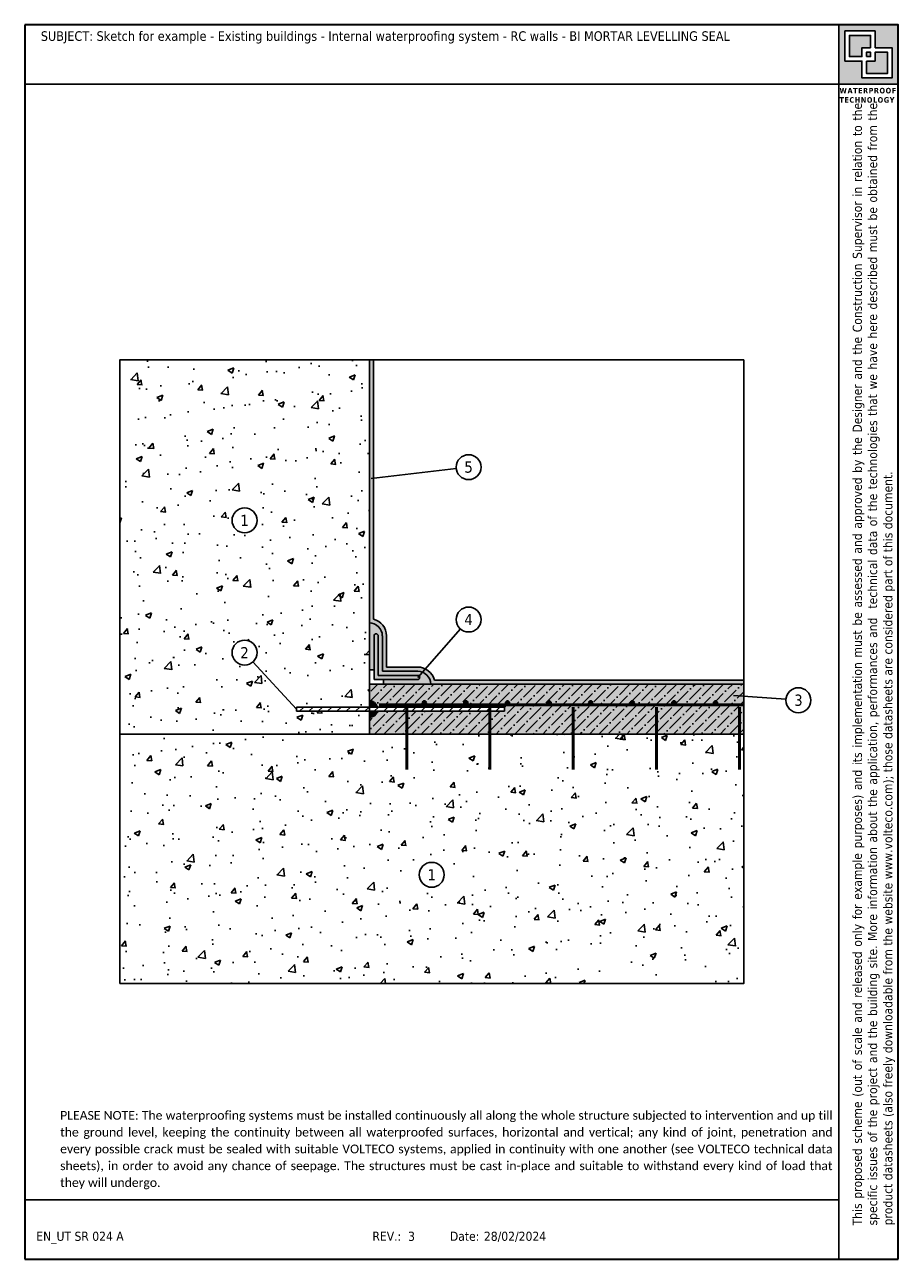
# Model space of a CAD drawing. Header units: millimetres. Extents: x 7393.7 to 7414.7, y 2534.5 to 2564.2.
import ezdxf
from ezdxf.enums import TextEntityAlignment as Align

# ---------------------------------------------------------------- set-up
doc = ezdxf.new("R2010")
doc.units = ezdxf.units.MM
doc.linetypes.add('CONTINUA', pattern=[0])
doc.layers.add('0.4', color=7, linetype='CONTINUA', lineweight=30)
doc.layers.add('contorno', color=6, linetype='Continuous', plot=False)
doc.layers.add('nascosto', color=7, linetype='Continuous', lineweight=25, plot=False)
doc.styles.add('tahoma', font='tahoma.ttf', dxfattribs={"height": 0.3})

msp = doc.modelspace()

# ---------------------------------------------------------------- hatches: boundary and pattern name
h = msp.add_hatch()
h.set_pattern_fill('AR-CONC', color=256, scale=0.008)
h.set_pattern_definition([(50, (4446.2032, 1718.873), (1.45747735, -0.1275127), [0.1524, -1.6764]), (355, (4446.2032, 1718.873), (-0.2819474, 1.52845476), [0.12192, -1.3411247]), (100.451445, (4446.3247, 1718.8623), (1.17553, 1.400942), [0.1295201, -1.42472196]), (46.1842, (4446.2032, 1719.2794), (2.1686323, -0.3363386), [0.2286, -2.5146]), (96.63556, (4446.384, 1719.2513), (1.899233, 1.979409), [0.1942802, -2.1370849]), (351.18415, (4446.2032, 1719.2794), (1.899233, 1.979409), [0.1828797, -2.0116779]), (21, (4446.4064, 1719.1778), (1.21291513, -0.8181216), [0.1524, -1.6764]), (326, (4446.4064, 1719.1778), (0.4944162, 1.4735037), [0.12192, -1.34112]), (71.451445, (4446.5075, 1719.1096), (1.70733135, 0.65538215), [0.1295201, -1.4247195]), (37.5, (4446.2032, 1718.87296), (0.02470883, 0.67644031), [0, -1.324864, 0, -1.36144, 0, -1.3462]), (7.5, (4446.2032, 1718.873), (0.5345573, 0.8014446), [0, -0.776224, 0, -1.294384, 0, -0.51308]), (327.5, (4445.75007, 1718.87296), (1.08472476, -0.04582995), [0, -0.508, 0, -1.58496, 0, -2.10312]), (317.5, (4445.5469, 1718.873), (1.18503345, 0.20341193), [0, -0.6604, 0, -1.052576, 0, -1.49352])])
h.paths.add_polyline_path([(7401.966, 2556.115), (7395.966, 2556.115), (7395.966, 2547.115), (7401.966, 2547.115), (7401.966, 2547.666), (7400.216, 2547.666), (7400.216, 2547.716), (7399.169, 2548.854, -0.653107), (7398.666, 2549.075, -1), (7399.266, 2549.075, -0.209843), (7399.169, 2548.854), (7400.216, 2547.716), (7400.216, 2547.766), (7401.966, 2547.766)])
h.paths.add_polyline_path([(7398.666, 2552.255, -1), (7399.266, 2552.255, -1)], flags=16)
h.paths.add_polyline_path([(7410.966, 2547.115), (7401.966, 2547.115), (7395.966, 2547.115), (7395.966, 2541.115), (7410.966, 2541.115)])
h.paths.add_polyline_path([(7403.766, 2543.73, -1), (7403.166, 2543.73, -1)], flags=16)
h.paths.add_polyline_path([(7398.797, 2552.052), (7399.135, 2552.052), (7399.135, 2552.458), (7398.797, 2552.458)], flags=8)
h.paths.add_polyline_path([(7403.297, 2543.527), (7403.635, 2543.527), (7403.635, 2543.933), (7403.297, 2543.933)], flags=8)
h = msp.add_hatch(color=146)
h.dxf.hatch_style = 1
h.paths.add_polyline_path([(7402.066, 2556.115), (7401.966, 2556.115), (7401.966, 2549.79, -0.414051), (7402.279, 2549.478), (7402.279, 2548.628), (7403.129, 2548.628, -0.092905), (7403.242, 2548.606), (7403.311, 2548.685, 0.114956), (7403.129, 2548.728), (7402.379, 2548.728), (7402.379, 2549.478, 0.344027), (7402.066, 2549.878)])
h.paths.add_polyline_path([(7410.966, 2548.415), (7403.529, 2548.415, 0.220605), (7403.311, 2548.685), (7403.242, 2548.606, -0.309548), (7403.441, 2548.315), (7410.966, 2548.315)])
h = msp.add_hatch(color=8)
h.dxf.hatch_style = 1
h.paths.add_polyline_path([(7401.966, 2549.79), (7401.966, 2548.658), (7402.079, 2548.658), (7402.079, 2549.478, -1), (7402.179, 2549.478), (7402.179, 2548.528), (7403.129, 2548.528, -0.18226), (7403.162, 2548.515), (7403.242, 2548.606, 0.092905), (7403.129, 2548.628), (7402.279, 2548.628), (7402.279, 2549.478, 0.414051)])
h = msp.add_hatch(color=40)
h.dxf.hatch_style = 1
h.paths.add_polyline_path([(7402.179, 2549.478, 1), (7402.079, 2549.478), (7402.079, 2548.428), (7403.129, 2548.428, 1), (7403.129, 2548.528), (7402.179, 2548.528)])
h = msp.add_hatch(color=8)
h.dxf.hatch_style = 1
h.paths.add_polyline_path([(7403.242, 2548.606), (7403.162, 2548.515, -0.691675), (7403.129, 2548.428), (7402.309, 2548.428), (7402.309, 2548.315), (7403.441, 2548.315, 0.309548)])
h = msp.add_hatch(color=253)
h.dxf.hatch_style = 1
h.paths.add_polyline_path([(7410.966, 2548.315), (7401.966, 2548.315), (7401.966, 2547.916, -0.341999), (7402.16, 2547.766), (7405.216, 2547.766), (7405.216, 2547.666), (7404.866, 2547.666), (7404.866, 2547.115), (7410.966, 2547.115), (7410.966, 2547.816), (7403.287, 2547.816, -0.414214), (7403.237, 2547.866, -1), (7403.337, 2547.866, -0.414214), (7403.287, 2547.816), (7404.287, 2547.816, -0.414214), (7404.237, 2547.866, -1), (7404.337, 2547.866, -0.414214), (7404.287, 2547.816), (7405.287, 2547.816, -0.414214), (7405.237, 2547.866, -1), (7405.337, 2547.866, -0.414214), (7405.287, 2547.816), (7406.287, 2547.816, -0.414214), (7406.237, 2547.866, -1), (7406.337, 2547.866, -0.414214), (7406.287, 2547.816), (7407.287, 2547.816, -0.414214), (7407.237, 2547.866, -1), (7407.337, 2547.866, -0.414214), (7407.287, 2547.816), (7408.287, 2547.816, -0.414214), (7408.237, 2547.866, -1), (7408.337, 2547.866, -0.414214), (7408.287, 2547.816), (7409.287, 2547.816, -0.414214), (7409.237, 2547.866, -1), (7409.337, 2547.866, -0.414214), (7409.287, 2547.816), (7410.287, 2547.816, -0.414214), (7410.237, 2547.866, -1), (7410.337, 2547.866, -0.414214), (7410.287, 2547.816), (7410.966, 2547.816)])
h.paths.add_polyline_path([(7402.866, 2547.666), (7402.16, 2547.666, -0.341999), (7401.966, 2547.516), (7401.966, 2547.115), (7402.866, 2547.115)], flags=17)
h.paths.add_polyline_path([(7404.866, 2547.666), (7402.866, 2547.666), (7402.866, 2547.115), (7404.866, 2547.115)], flags=17)
h = msp.add_hatch()
h.set_pattern_fill('ANSI36', color=256, scale=0.05)
h.set_pattern_definition([(45, (4446.2032, 1718.87296), (0.084189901, 0.308696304), [0.396875, -0.079375, 0, -0.079375])])
h.paths.add_polyline_path([(7410.966, 2548.315), (7401.966, 2548.315), (7401.966, 2547.916, -0.341999), (7402.16, 2547.766), (7405.216, 2547.766), (7405.216, 2547.666), (7404.866, 2547.666), (7404.866, 2547.115), (7410.966, 2547.115), (7410.966, 2547.816), (7403.287, 2547.816, -0.414214), (7403.237, 2547.866, -1), (7403.337, 2547.866, -0.414214), (7403.287, 2547.816), (7404.287, 2547.816, -0.414214), (7404.237, 2547.866, -1), (7404.337, 2547.866, -0.414214), (7404.287, 2547.816), (7405.287, 2547.816, -0.414214), (7405.237, 2547.866, -1), (7405.337, 2547.866, -0.414214), (7405.287, 2547.816), (7406.287, 2547.816, -0.414214), (7406.237, 2547.866, -1), (7406.337, 2547.866, -0.414214), (7406.287, 2547.816), (7407.287, 2547.816, -0.414214), (7407.237, 2547.866, -1), (7407.337, 2547.866, -0.414214), (7407.287, 2547.816), (7408.287, 2547.816, -0.414214), (7408.237, 2547.866, -1), (7408.337, 2547.866, -0.414214), (7408.287, 2547.816), (7409.287, 2547.816, -0.414214), (7409.237, 2547.866, -1), (7409.337, 2547.866, -0.414214), (7409.287, 2547.816), (7410.287, 2547.816, -0.414214), (7410.237, 2547.866, -1), (7410.337, 2547.866, -0.414214), (7410.287, 2547.816), (7410.966, 2547.816)])
h.paths.add_polyline_path([(7404.866, 2547.666), (7402.866, 2547.666), (7402.866, 2547.115), (7404.866, 2547.115)], flags=17)
h.paths.add_polyline_path([(7402.866, 2547.666), (7402.16, 2547.666, -0.341999), (7401.966, 2547.516), (7401.966, 2547.115), (7402.866, 2547.115)], flags=17)
h = msp.add_hatch()
h.set_pattern_fill('ANSI31', color=256, scale=0.05)
h.set_pattern_definition([(45, (5096.14217, 1375.70401), (-0.1122532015, 0.1122532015), [])])
h.paths.add_polyline_path([(7405.216, 2547.766), (7400.216, 2547.766), (7400.216, 2547.666), (7405.216, 2547.666)])
at = {"true_color": 0xf8991e}
h = msp.add_hatch(color=30, dxfattribs=at)
h.dxf.hatch_style = 1
h.paths.add_polyline_path([(7401.966, 2547.916), (7401.966, 2547.766), (7402.16, 2547.766, 0.341999)])
h = msp.add_hatch(color=30, dxfattribs=at)
h.dxf.hatch_style = 1
h.paths.add_polyline_path([(7402.16, 2547.666), (7401.966, 2547.666), (7401.966, 2547.516, 0.341999)])
h = msp.add_hatch(color=256)
h.dxf.hatch_style = 1
h.paths.add_polyline_path([(7403.237, 2547.866, 1), (7403.337, 2547.866, 1)])
h = msp.add_hatch(color=256)
h.dxf.hatch_style = 1
h.paths.add_polyline_path([(7404.237, 2547.866, 1), (7404.337, 2547.866, 1)])
h = msp.add_hatch(color=256)
h.dxf.hatch_style = 1
h.paths.add_polyline_path([(7404.237, 2547.866, 1), (7404.337, 2547.866, 1)])
h = msp.add_hatch(color=256)
h.dxf.hatch_style = 1
h.paths.add_polyline_path([(7405.237, 2547.866, 1), (7405.337, 2547.866, 1)])
h = msp.add_hatch(color=256)
h.dxf.hatch_style = 1
h.paths.add_polyline_path([(7406.237, 2547.866, 1), (7406.337, 2547.866, 1)])
h = msp.add_hatch(color=256)
h.dxf.hatch_style = 1
h.paths.add_polyline_path([(7407.237, 2547.866, 1), (7407.337, 2547.866, 1)])
h = msp.add_hatch(color=256)
h.dxf.hatch_style = 1
h.paths.add_polyline_path([(7408.237, 2547.866, 1), (7408.337, 2547.866, 1)])
h = msp.add_hatch(color=256)
h.dxf.hatch_style = 1
h.paths.add_polyline_path([(7409.237, 2547.866, 1), (7409.337, 2547.866, 1)])
h = msp.add_hatch(color=256)
h.dxf.hatch_style = 1
h.paths.add_polyline_path([(7410.237, 2547.866, 1), (7410.337, 2547.866, 1)])
at = {"layer": '0.4'}
h = msp.add_hatch(color=252, dxfattribs=at)
h.dxf.hatch_style = 1
h.paths.add_polyline_path([(7414.681, 2564.18), (7413.251, 2564.18), (7413.251, 2562.75), (7414.681, 2562.75)])
h.paths.add_polyline_path([(7413.4, 2564.029), (7414.124, 2564.029), (7414.124, 2563.624), (7414.532, 2563.624), (7414.532, 2562.901), (7413.808, 2562.901), (7413.808, 2563.306), (7413.4, 2563.306)], flags=16)
h.paths.add_polyline_path([(7413.507, 2563.922), (7414.017, 2563.922), (7414.017, 2563.624), (7413.808, 2563.624), (7413.808, 2563.413), (7413.507, 2563.413)], flags=0)
h.paths.add_polyline_path([(7413.915, 2563.518), (7414.017, 2563.518), (7414.017, 2563.413), (7413.915, 2563.413)], flags=0)
h.paths.add_polyline_path([(7413.915, 2563.306), (7414.124, 2563.306), (7414.124, 2563.518), (7414.425, 2563.518), (7414.425, 2563.008), (7413.915, 2563.008)], flags=0)
h.paths.add_polyline_path([(7414.017, 2563.922), (7413.507, 2563.922), (7413.507, 2563.413), (7413.808, 2563.413), (7413.808, 2563.624), (7414.017, 2563.624)], flags=0)
h.paths.add_polyline_path([(7414.017, 2563.518), (7413.915, 2563.518), (7413.915, 2563.413), (7414.017, 2563.413)], flags=0)
h.paths.add_polyline_path([(7414.425, 2563.518), (7414.124, 2563.518), (7414.124, 2563.306), (7413.915, 2563.306), (7413.915, 2563.008), (7414.425, 2563.008)], flags=0)
h = msp.add_hatch(color=252, dxfattribs=at)
h.dxf.hatch_style = 1
h.paths.add_polyline_path([(7414.017, 2563.922), (7413.507, 2563.922), (7413.507, 2563.413), (7413.808, 2563.413), (7413.808, 2563.624), (7414.017, 2563.624)])
h.paths.add_polyline_path([(7414.017, 2563.518), (7413.915, 2563.518), (7413.915, 2563.413), (7414.017, 2563.413)], flags=17)
h.paths.add_polyline_path([(7414.425, 2563.518), (7414.124, 2563.518), (7414.124, 2563.306), (7413.915, 2563.306), (7413.915, 2563.008), (7414.425, 2563.008)])

# ---------------------------------------------------------------- linework, layer by layer
for p, q in [((7401.966, 2547.115), (7401.966, 2556.115)), ((7402.066, 2549.878), (7402.066, 2556.115)), ((7404.054, 2553.501), (7402.009, 2553.264)), ((7402.079, 2549.478), (7402.079, 2548.428)), ((7404.154, 2549.646), (7403.129, 2548.478)), ((7399.169, 2548.854), (7400.216, 2547.716)), ((7401.966, 2548.315), (7410.966, 2548.315)), ((7401.966, 2548.315), (7410.966, 2548.315)), ((7402.079, 2548.428), (7403.129, 2548.428)), ((7402.309, 2548.315), (7402.309, 2548.428)), ((7410.966, 2548.415), (7403.529, 2548.415)), ((7411.982, 2547.952), (7410.718, 2548.044)), ((7400.216, 2547.766), (7405.216, 2547.766)), ((7400.216, 2547.666), (7400.216, 2547.766)), ((7405.216, 2547.666), (7400.216, 2547.666)), ((7405.216, 2547.766), (7405.216, 2547.666)), ((7401.966, 2547.115), (7395.966, 2547.115)), ((7401.966, 2547.115), (7410.966, 2547.115))]:
    msp.add_line(p, q)
at = {"lineweight": -3}
for p, q in [((7402.179, 2549.478), (7402.179, 2548.528)), ((7402.279, 2549.478), (7402.279, 2548.628)), ((7402.379, 2549.478), (7402.379, 2548.728)), ((7402.279, 2548.628), (7403.129, 2548.628)), ((7402.379, 2548.728), (7403.129, 2548.728)), ((7402.179, 2548.528), (7403.129, 2548.528))]:
    msp.add_line(p, q, dxfattribs=at)
at = {"lineweight": 50}
for p, q in [((7402.205, 2547.816), (7410.966, 2547.816)), ((7402.866, 2547.766), (7402.866, 2546.266)), ((7404.866, 2547.766), (7404.866, 2546.266)), ((7406.866, 2547.766), (7406.866, 2546.266)), ((7408.866, 2547.766), (7408.866, 2546.266)), ((7410.866, 2547.766), (7410.866, 2546.266))]:
    msp.add_line(p, q, dxfattribs=at)
msp.add_lwpolyline([(7401.966, 2548.658), (7402.079, 2548.658)])
msp.add_lwpolyline([(7401.966, 2548.658), (7402.079, 2548.658)])
at = {"color": 7}
for centre in [(7404.352, 2553.536), (7404.352, 2553.536), (7404.352, 2553.536), (7404.352, 2553.536), (7398.966, 2552.255), (7398.966, 2552.255), (7398.966, 2552.255), (7398.966, 2552.255), (7404.352, 2549.871), (7404.352, 2549.871), (7404.352, 2549.871), (7404.352, 2549.871), (7398.966, 2549.075), (7398.966, 2549.075), (7398.966, 2549.075), (7398.966, 2549.075), (7412.281, 2547.93), (7412.281, 2547.93), (7412.281, 2547.93), (7412.281, 2547.93), (7403.466, 2543.73), (7403.466, 2543.73), (7403.466, 2543.73), (7403.466, 2543.73)]:
    msp.add_circle(centre, 0.3, dxfattribs=at)
for centre in [(7403.287, 2547.866), (7404.287, 2547.866), (7404.287, 2547.866), (7405.287, 2547.866), (7406.287, 2547.866), (7407.287, 2547.866), (7408.287, 2547.866), (7409.287, 2547.866), (7410.287, 2547.866)]:
    msp.add_circle(centre, 0.05)
at = {"lineweight": -3}
for centre, radius, start, end in [((7401.966, 2549.478), 0.312, 359.976, 90), ((7401.966, 2549.478), 0.412, 359.9723, 75.9656), ((7403.129, 2548.315), 0.412, 14.0344, 90.0277), ((7403.129, 2548.315), 0.312, 0, 90.024)]:
    msp.add_arc(centre, radius, start, end, dxfattribs=at)
for centre, radius, start, end in [((7402.129, 2549.478), 0.05, 359.9548, 179.9548), ((7403.129, 2548.478), 0.05, 270.0452, 90.0452), ((7401.966, 2547.716), 0.2, 14.4775, 90), ((7401.966, 2547.716), 0.2, 270, 345.5225)]:
    msp.add_arc(centre, radius, start, end)
at = {"layer": 'contorno', "color": 4}
for p, q in [((7413.251, 2562.75), (7393.681, 2562.75)), ((7413.251, 2562.75), (7413.251, 2534.48)), ((7413.251, 2535.911), (7393.681, 2535.911))]:
    msp.add_line(p, q, dxfattribs=at)
for points in [[(7413.251, 2564.18), (7414.681, 2564.18), (7414.681, 2562.75), (7413.251, 2562.75)], [(7414.124, 2563.624), (7414.532, 2563.624), (7414.532, 2562.901), (7413.808, 2562.901), (7413.808, 2563.306), (7413.4, 2563.306), (7413.4, 2564.029), (7414.124, 2564.029)], [(7414.017, 2563.624), (7414.017, 2563.922), (7413.507, 2563.922), (7413.507, 2563.413), (7413.808, 2563.413), (7413.808, 2563.624)], [(7413.915, 2563.413), (7413.915, 2563.518), (7414.017, 2563.518), (7414.017, 2563.413)], [(7413.915, 2563.306), (7414.124, 2563.306), (7414.124, 2563.518), (7414.425, 2563.518), (7414.425, 2563.008), (7413.915, 2563.008)], [(7395.966, 2541.115), (7410.966, 2541.115), (7410.966, 2556.115), (7395.966, 2556.115)], [(7395.966, 2541.115), (7410.966, 2541.115), (7410.966, 2556.115), (7395.966, 2556.115)]]:
    msp.add_lwpolyline(points, close=True, dxfattribs=at)
at = {"layer": 'nascosto', "color": 4, "linetype": 'CONTINUA', "lineweight": 30}
for p, q in [((7393.681, 2564.18), (7393.681, 2534.48)), ((7414.681, 2564.18), (7393.681, 2564.18)), ((7414.681, 2534.48), (7414.681, 2564.18)), ((7393.681, 2534.48), (7414.681, 2534.48))]:
    msp.add_line(p, q, dxfattribs=at)

# ---------------------------------------------------------------- texts
at = {"color": 7, "style": 'tahoma'}
for s, p in [('5', (7404.352, 2553.536)), ('1', (7398.966, 2552.255)), ('4', (7404.352, 2549.871)), ('2', (7398.966, 2549.075)), ('3', (7412.281, 2547.93)), ('1', (7403.466, 2543.73))]:
    msp.add_text(s, height=0.27, dxfattribs=at).set_placement(p, align=Align.MIDDLE)
at = {"style": 'tahoma'}
for s, p in [('EN_UT SR 024 A', (7393.959, 2535.145)), ('REV.:', (7402.04, 2535.145)), (' 3', (7402.815, 2535.145)), ('Date:', (7403.903, 2535.145)), ('28/02/2024', (7404.72, 2535.145))]:
    msp.add_text(s, height=0.22, rotation=0.0017, dxfattribs=at).set_placement(p, align=Align.TOP_LEFT)
at = {"color": 1, "insert": (7394.068, 2564.022), "char_height": 0.23, "attachment_point": 1, "style": 'tahoma'}
msp.add_mtext_dynamic_manual_height_columns('\\pxa0.83333,sm1.15;{\\C256;SUBJECT: Sketch for example - Existing buildings - Internal waterproofing system - RC walls - BI MORTAR LEVELLING SEAL}', width=19.87543, gutter_width=0, heights=[2.721], dxfattribs=at)
at = {"color": 252, "insert": (7413.269, 2562.661), "char_height": 0.13409, "attachment_point": 1, "style": 'tahoma'}
msp.add_mtext_dynamic_manual_height_columns('{\\fTahoma|b1|i0|c0|p34;\\T1.1;WATERPROOF TECHNOLOGY}', width=1.63687, gutter_width=12.5, heights=[0], dxfattribs=at)
at = {"insert": (7413.586, 2535.295), "char_height": 0.22, "attachment_point": 1, "rotation": 90, "style": 'tahoma'}
msp.add_mtext_dynamic_manual_height_columns('\\pxqj;This proposed scheme (out of scale and released only for example purposes) and its implementation must be assessed and approved by the Designer and the Construction Supervisor in relation to the specific issues of the project and the building site. More information about the application, performances and  technical data of the technologies that we have here described must be obtained from the product datasheets (also freely downloadable from the website www.volteco.com); those datasheets are considered part of this document.', width=26.9233, gutter_width=0, heights=[3.545], dxfattribs=at)
at = {"insert": (7394.534, 2538.049), "char_height": 0.23, "width": 18.51096, "attachment_point": 1, "style": 'tahoma'}
msp.add_mtext('\\pxa0.83333,sm1.15,qj;{\\fCalibri|b0|i0|c0|p34;\\H0.91667x;PLEASE NOTE: The waterproofing systems must be installed continuously all along the whole structure subjected to intervention and up till the ground level, keeping the continuity between all waterproofed surfaces, horizontal and vertical; any kind of joint, penetration and every possible crack must be sealed with suitable VOLTECO systems, applied in continuity with one another (see VOLTECO technical data sheets), in order to avoid any chance of seepage. The structures must be cast in-place and suitable to withstand every kind of load that they will undergo.}', dxfattribs=at)

doc.saveas('drawing.dxf')
